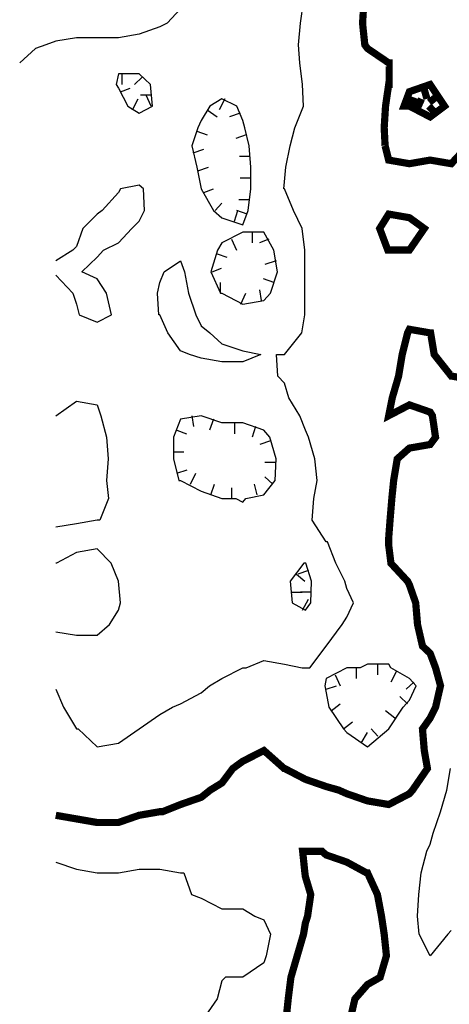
# Model space of a CAD drawing. Extents: x 628896 to 629898, y 4519176 to 4520140.
# Tile 12 of 24: x 629007 to 629067, y 4519656 to 4519793. Entities that reach past the tile are written whole.
import ezdxf

# ---------------------------------------------------------------- set-up
doc = ezdxf.new("R2010")
doc.units = 0

msp = doc.modelspace()

# ---------------------------------------------------------------- linework, layer by layer
at = {"layer": 'GSLAYER', "linetype": 'CONTINUOUS', "flags": 128}
for points in [[(629023.8125, 4519694.5), (629026.6875, 4519696.5), (629028.4375, 4519697.5), (629029.5625, 4519698), (629032.4375, 4519699.5), (629033.5625, 4519700.5), (629035.3125, 4519701.5), (629038.1875, 4519703), (629038.6875, 4519703), (629041.125, 4519704), (629044, 4519703.5), (629046.4375, 4519703), (629046.875, 4519703), (629047.5, 4519703), (629049.75, 4519706), (629052, 4519709), (629052.625, 4519710), (629053.5625, 4519712), (629052.625, 4519714), (629052.375, 4519715), (629051.125, 4519717.5), (629049.9375, 4519720.5), (629049.75, 4519720.5), (629047.8125, 4519723.5), (629048.0625, 4519726.5), (629048.5, 4519729), (629048.1875, 4519732), (629047.3125, 4519735), (629046.875, 4519736), (629046.125, 4519738), (629044.5625, 4519740.5), (629044, 4519742.5), (629043.0625, 4519743.5), (629042.875, 4519746.5), (629044, 4519746.5), (629046.375, 4519749.5), (629046.8125, 4519752), (629046.8125, 4519755), (629046.8125, 4519758), (629046.8125, 4519761), (629046.4375, 4519764), (629045.25, 4519766.5), (629044, 4519769.5), (629043.875, 4519769.5), (629044, 4519770.5), (629044.1875, 4519772.5), (629044.75, 4519775.5), (629045.4375, 4519778), (629046.625, 4519781), (629046.5, 4519784), (629046.125, 4519787), (629045.9375, 4519789.5), (629046.1875, 4519792.5), (629046.625, 4519795.5)], [(629029.5625, 4519794.5), (629027.6875, 4519792.5), (629026.6875, 4519792), (629023.8125, 4519791), (629020.9375, 4519790.5), (629018, 4519790.5), (629015.125, 4519790.5), (629012.25, 4519790), (629010.875, 4519789.5), (629009.4375, 4519789), (629007.25, 4519787)], [(629025.6875, 4519781), (629025.375, 4519784), (629023.8125, 4519785.5), (629020.9375, 4519785.5), (629020.625, 4519784), (629020.9375, 4519783.5), (629022.25, 4519781), (629023.8125, 4519780), (629025.6875, 4519781)], [(629021.4375, 4519785.5), (629021.4375, 4519784)], [(629024.25, 4519785), (629023.1875, 4519784)], [(629021.25, 4519783), (629022.5625, 4519783.5)], [(629022.875, 4519780.5), (629023.6875, 4519782)], [(629025.5, 4519782.5), (629024, 4519782.5)], [(629025.5, 4519781), (629024.8125, 4519782.5)], [(629038.9375, 4519766.5), (629039.3125, 4519769.5), (629039.3125, 4519772.5), (629039.0625, 4519775.5), (629038.5, 4519778), (629038.1875, 4519779), (629037.375, 4519781), (629035.3125, 4519782), (629033.625, 4519781), (629032.4375, 4519779), (629031.9375, 4519778), (629031.125, 4519775.5), (629031.8125, 4519772.5), (629032.4375, 4519769.5), (629034.125, 4519766.5), (629035.3125, 4519765.5), (629038.1875, 4519764.5), (629038.9375, 4519766.5)], [(629035.6875, 4519782), (629034.9375, 4519780.5)], [(629033.25, 4519780.5), (629034.625, 4519779.5)], [(629037.8125, 4519780), (629036.375, 4519779.5)], [(629031.8125, 4519777.5), (629033.25, 4519777)], [(629038.6875, 4519777), (629037.25, 4519776.5)], [(629031.3125, 4519774.5), (629032.8125, 4519775)], [(629039.1875, 4519774), (629037.75, 4519774)], [(629031.9375, 4519772), (629033.4375, 4519772.5)], [(629039.3125, 4519771), (629037.8125, 4519771)], [(629020, 4519752), (629019.3125, 4519755), (629018, 4519757), (629015.875, 4519758), (629018, 4519760), (629018.875, 4519761), (629020.9375, 4519762), (629022.8125, 4519764), (629023.8125, 4519765), (629024.5625, 4519766.5), (629024.4375, 4519769.5), (629023.8125, 4519770), (629021.25, 4519769.5), (629020.9375, 4519769), (629018.6875, 4519766.5), (629018, 4519766), (629016, 4519764), (629015.125, 4519761.5), (629014.625, 4519761), (629012.25, 4519759.5)], [(629032.8125, 4519769), (629034.125, 4519769.5)], [(629034.375, 4519766.5), (629035.3125, 4519767.5)], [(629039.125, 4519768), (629037.625, 4519768)], [(629037.0625, 4519765), (629037.5, 4519766.5)], [(629038.8125, 4519766), (629037.375, 4519766.5)], [(629042.0625, 4519755), (629043, 4519758), (629042.5, 4519761), (629041.125, 4519763.5), (629038.1875, 4519763.5), (629035.3125, 4519762), (629034.6875, 4519761), (629033.75, 4519758), (629035.125, 4519755), (629035.3125, 4519755), (629038.1875, 4519753.5), (629041.125, 4519754), (629042.0625, 4519755)], [(629039.5, 4519763.5), (629039.5, 4519762)], [(629036.625, 4519762.5), (629037.3125, 4519761)], [(629041.8125, 4519762.5), (629040.5, 4519762)], [(629034.625, 4519760.5), (629036, 4519760)], [(629030.8125, 4519746.5), (629029.5625, 4519747), (629027.8125, 4519749.5), (629026.6875, 4519752), (629026.5625, 4519752), (629026.375, 4519755), (629026.6875, 4519756.5), (629027.3125, 4519758), (629029.5625, 4519759.5), (629030.125, 4519758), (629030.6875, 4519755), (629031.6875, 4519752), (629032.4375, 4519750.5), (629033.625, 4519749.5), (629035.3125, 4519748), (629038.1875, 4519747), (629040.6875, 4519746.5), (629038.1875, 4519745.5), (629035.3125, 4519745.5), (629032.4375, 4519746), (629030.8125, 4519746.5)], [(629033.9375, 4519758), (629035.25, 4519758.5)], [(629042.8125, 4519759.5), (629041.25, 4519759)], [(629012.25, 4519757.5), (629014.625, 4519755), (629015.125, 4519753.5), (629015.5, 4519752), (629018, 4519751), (629020, 4519752)], [(629035.125, 4519755), (629035.125, 4519756.5)], [(629042.5, 4519756.5), (629041.0625, 4519757)], [(629037.9375, 4519753.5), (629038.625, 4519755)], [(629040.8125, 4519754), (629040.5625, 4519755.5)], [(629012.25, 4519738), (629015.125, 4519740), (629018, 4519739.5), (629018.5, 4519738), (629019.3125, 4519735), (629019.5, 4519732), (629019.3125, 4519729), (629019.5625, 4519726.5), (629018.375, 4519723.5), (629018, 4519723.5), (629015.125, 4519723), (629012.25, 4519722.5)], [(629038.625, 4519726.5), (629041.125, 4519727), (629042.6875, 4519729), (629042.8125, 4519732), (629041.9375, 4519735), (629041.125, 4519736), (629038.1875, 4519737), (629035.3125, 4519737), (629032.4375, 4519738), (629029.5625, 4519737.5), (629028.5625, 4519735), (629028.5625, 4519732), (629029.3125, 4519729), (629029.5625, 4519729), (629032.4375, 4519727.5), (629035.3125, 4519726.5), (629037.25, 4519726.5), (629038.1875, 4519726), (629038.625, 4519726.5)], [(629031.125, 4519738), (629031.375, 4519736.5)], [(629034.125, 4519737.5), (629033.5625, 4519736)], [(629037.0625, 4519737), (629037.0625, 4519735.5)], [(629029.0625, 4519736), (629030.375, 4519735.5)], [(629039.9375, 4519736.5), (629039.5, 4519735)], [(629042.0625, 4519734.5), (629040.5625, 4519734)], [(629028.5625, 4519733), (629030, 4519733)], [(629042.8125, 4519731.5), (629041.25, 4519731.5)], [(629029.0625, 4519730), (629030.5, 4519730.5)], [(629030.9375, 4519728.5), (629031.6875, 4519730)], [(629033.75, 4519727), (629034.25, 4519728.5)], [(629040.1875, 4519727), (629039.8125, 4519728.5)], [(629042.375, 4519728.5), (629041.25, 4519729.5)], [(629036.6875, 4519726.5), (629036.6875, 4519728)], [(629019.6875, 4519709), (629020.9375, 4519711), (629021.25, 4519712), (629020.9375, 4519715), (629019.9375, 4519717.5), (629018, 4519719.5), (629015.125, 4519719), (629012.375, 4519717.5), (629012.25, 4519717.5)], [(629047.625, 4519712), (629047.75, 4519715), (629046.9375, 4519717.5), (629046.875, 4519717.5), (629046.6875, 4519717.5), (629044.75, 4519715), (629045.0625, 4519712), (629046.875, 4519711), (629047.625, 4519712)], [(629047.3125, 4519716.5), (629045.8125, 4519716)], [(629045.625, 4519716), (629046.8125, 4519715)], [(629044.9375, 4519713.5), (629046.4375, 4519713.5)], [(629047.6875, 4519713.5), (629046.1875, 4519713.5)], [(629046.5, 4519711), (629047.3125, 4519712.5)], [(629012.25, 4519708), (629015.125, 4519707.5), (629018, 4519707.5), (629019.6875, 4519709)], [(629058.4375, 4519694.5), (629060.4375, 4519697.5), (629061.3125, 4519698.5), (629062.25, 4519700.5), (629061.3125, 4519701.5), (629058.75, 4519703), (629058.4375, 4519703.5), (629055.5, 4519703.5), (629054.5, 4519703), (629052.625, 4519703), (629049.75, 4519701.5), (629049.5625, 4519700.5), (629049.75, 4519699.5), (629050.125, 4519697.5), (629052.1875, 4519694.5), (629052.625, 4519694), (629055.5, 4519692), (629058.4375, 4519694.5)], [(629053.9375, 4519703), (629053.9375, 4519701.5)], [(629056.875, 4519703.5), (629056.875, 4519702)], [(629059.5, 4519702.5), (629058.75, 4519701)], [(629051, 4519702), (629051.6875, 4519700.5)], [(629012.25, 4519700), (629013.3125, 4519697.5), (629015.125, 4519694.5), (629015.375, 4519694.5), (629018, 4519692), (629020.9375, 4519692.5), (629023.8125, 4519694.5)], [(629049.75, 4519700), (629051.1875, 4519700.5)], [(629061.9375, 4519701), (629060.875, 4519700)], [(629061.0625, 4519698), (629060, 4519699)], [(629050.4375, 4519697), (629051.6875, 4519698)], [(629059.3125, 4519696), (629058, 4519697)], [(629052.1875, 4519694.5), (629053.4375, 4519695.5)], [(629056.9375, 4519693.5), (629056, 4519694.5)], [(629054.625, 4519692.5), (629055.5, 4519694)], [(629062.6875, 4519666), (629062.4375, 4519668.5), (629062.625, 4519671.5), (629062.9375, 4519674.5), (629063.75, 4519677.5), (629064.1875, 4519678.5), (629064.625, 4519680), (629065.625, 4519683), (629066.5, 4519686), (629067, 4519689)], [(629012.25, 4519676), (629015.125, 4519675), (629018, 4519674.5), (629020.9375, 4519674.5), (629023.8125, 4519675), (629026.6875, 4519675), (629029.5625, 4519674.5), (629030, 4519674.5), (629031.0625, 4519671.5), (629032.4375, 4519671), (629035.3125, 4519669.5), (629038.1875, 4519669.5), (629039.875, 4519668.5), (629041.125, 4519668), (629042.0625, 4519666), (629041.4375, 4519663), (629041.125, 4519662), (629038.1875, 4519660), (629035.8125, 4519660), (629035.3125, 4519659.5), (629034.625, 4519657), (629032.5625, 4519654)], [(629067.125, 4519666.5), (629066.625, 4519666), (629064.1875, 4519663), (629062.6875, 4519666)]]:
    msp.add_lwpolyline(points, dxfattribs=at)
at = {"layer": 'GSLAYER', "linetype": 'CONTINUOUS', "const_width": 1, "flags": 128}
for points in [[(629057.9375, 4519775.5), (629057.8125, 4519778), (629058, 4519781), (629058.4375, 4519784), (629058.5, 4519784), (629058.5, 4519787), (629058.4375, 4519787), (629055.5, 4519789), (629055.125, 4519789.5), (629054.8125, 4519792.5), (629055, 4519795.5)], [(629089.625, 4519795.5), (629087.3125, 4519793), (629086.8125, 4519792.5), (629084.375, 4519790), (629083.875, 4519789.5), (629081.5625, 4519788), (629079.4375, 4519787), (629078.5625, 4519786), (629076.375, 4519784), (629075.6875, 4519783), (629073.625, 4519781), (629072.875, 4519780), (629070.8125, 4519778), (629069.9375, 4519776.5), (629069.4375, 4519775.5), (629067.125, 4519773), (629064.1875, 4519773.5), (629061.3125, 4519773), (629058.4375, 4519773.5), (629057.9375, 4519775.5)], [(629066.1875, 4519781), (629064.1875, 4519784), (629061.3125, 4519783), (629060.5625, 4519781), (629061.3125, 4519781), (629064.1875, 4519779.5), (629066.1875, 4519781)], [(629063.3125, 4519783.5), (629063.75, 4519782)], [(629061.0625, 4519782), (629062.4375, 4519781.5)], [(629062.3125, 4519780.5), (629063, 4519782)], [(629065.3125, 4519782.5), (629064.0625, 4519781.5)], [(629064.9375, 4519780), (629064, 4519781)], [(629058.3125, 4519761), (629057.1875, 4519764), (629058.4375, 4519766), (629061.3125, 4519765.5), (629063.375, 4519764), (629061.3125, 4519761), (629058.9375, 4519761), (629058.4375, 4519761), (629058.3125, 4519761)], [(629012.25, 4519682.5), (629015.125, 4519682), (629018, 4519681.5), (629020.9375, 4519681.5), (629023.8125, 4519682.5), (629026.6875, 4519683), (629027.0625, 4519683), (629029.5625, 4519684), (629032.4375, 4519685), (629033.6875, 4519686), (629035.3125, 4519687), (629036.8125, 4519689), (629038.1875, 4519690), (629041.125, 4519691.5), (629043.9375, 4519689), (629044, 4519689), (629046.875, 4519687.5), (629049.75, 4519686.5), (629051.5, 4519686), (629052.625, 4519685.5), (629055.5, 4519684.5), (629058.4375, 4519684), (629061.3125, 4519685.5), (629061.75, 4519686), (629063.8125, 4519689), (629063.375, 4519691.5), (629063.125, 4519694.5), (629064.1875, 4519696), (629064.9375, 4519697.5), (629065.625, 4519700.5), (629064.9375, 4519703), (629064.1875, 4519705), (629063.125, 4519706), (629062.4375, 4519709), (629062.1875, 4519712), (629061.3125, 4519714.5), (629061.0625, 4519715), (629058.75, 4519717.5), (629058.4375, 4519720), (629058.4375, 4519720.5), (629058.4375, 4519721), (629058.625, 4519723.5), (629058.875, 4519726.5), (629059.125, 4519729), (629059.625, 4519732), (629061.3125, 4519733.5), (629064.1875, 4519734), (629064.9375, 4519735), (629064.5, 4519738), (629064.1875, 4519738.5), (629061.3125, 4519739.5), (629058.4375, 4519738), (629058.9375, 4519740.5), (629059.8125, 4519743.5), (629060.3125, 4519746.5), (629061.0625, 4519749.5), (629061.3125, 4519750), (629064.1875, 4519749.5), (629064.25, 4519749.5), (629064.75, 4519746.5), (629067.125, 4519743.5), (629067.1875, 4519743.5), (629069.9375, 4519743)], [(629053.0625, 4519654), (629053.75, 4519657), (629055.5, 4519659), (629057.25, 4519660), (629058.125, 4519663), (629057.8125, 4519666), (629057.4375, 4519668.5), (629056.875, 4519671.5), (629055.5, 4519674.5), (629055.375, 4519674.5), (629052.625, 4519676), (629049.75, 4519677), (629049.1875, 4519677.5), (629046.875, 4519677.5), (629046.5, 4519677.5), (629046.8125, 4519674.5), (629046.875, 4519674), (629047.625, 4519671.5), (629047.1875, 4519668.5), (629046.875, 4519667.5), (629046.625, 4519666), (629045.75, 4519663), (629044.875, 4519660), (629044.5, 4519657), (629044.1875, 4519654)]]:
    msp.add_lwpolyline(points, dxfattribs=at)

doc.saveas('drawing.dxf')
